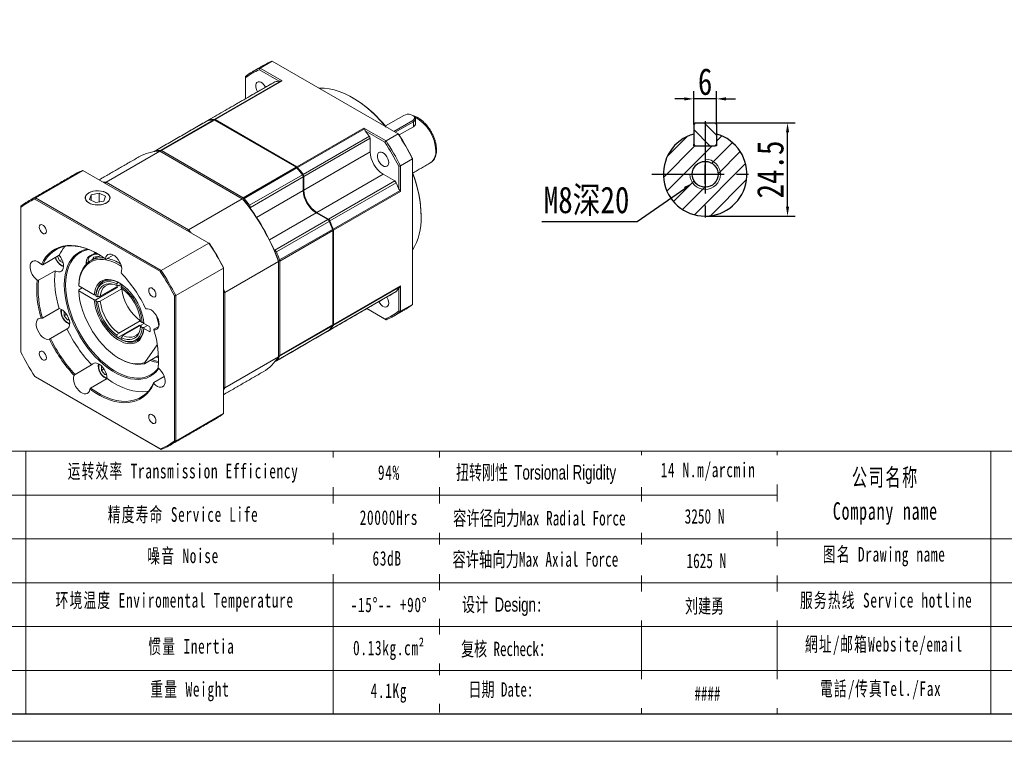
# Model space of a CAD drawing. Header units: millimetres. Extents: x 0 to 605, y 0 to 428.
# Tile 2 of 5: x 212 to 471, y 0 to 190. Entities that reach past the tile are written whole.
import ezdxf

# ---------------------------------------------------------------- set-up
doc = ezdxf.new("R2010")
doc.units = ezdxf.units.MM
doc.header["$PDSIZE"] = -5
doc.linetypes.add('CENTER2', pattern=[28.575, 19.05, -3.175, 3.175, -3.175])
doc.layers.get('0').update_dxf_attribs({"lineweight": 18})
doc.layers.get('Defpoints').update_dxf_attribs({"lineweight": 18})
for name, color, linetype in [('1轮廓实线层', 7, 'Continuous'), ('3中心线层', 1, 'CENTER2'), ('5剖面线层', 2, 'Continuous'), ('7标注层', 4, 'Continuous')]:
    doc.layers.add(name, color=color, linetype=linetype)
doc.layers.add('SLD-0', color=7, linetype='Continuous', lineweight=18)
doc.layers.add('图框_外框线', color=7, linetype='Continuous', lineweight=18)
doc.styles.add('TH_GBDIM', font='txt', dxfattribs={"width": 0.8})
doc.styles.add('标准', font='txt', dxfattribs={"width": 0.667})
doc.dimstyles.new('TH_GBDIM', dxfattribs={"dimtxt": 3.5, "dimasz": 2.5, "dimexe": 2, "dimexo": 0, "dimgap": 1.5, "dimtad": 1, "dimdec": 1, "dimdsep": 46, "dimtxsty": 'TH_GBDIM', "dimcen": 2.5, "dimdle": 5, "dimclrd": 4, "dimclre": 4, "dimclrt": 3, "dimadec": 0, "dimazin": 0, "dimtfac": 0.714286, "dimtdec": 1, "dimtmove": 0, "dimatfit": 3, "dimfxl": 1, "dimtolj": 1, "dimarcsym": 0})

# ---------------------------------------------------------------- blocks, each defined once
blk = doc.blocks.new('*D7')
at = {"layer": '7标注层', "color": 4, "lineweight": -2}
for p, q in [((395.29, 162.63), (415.96, 162.63)), ((413.96, 140.63), (413.96, 160.13)), ((392.29, 138.13), (415.96, 138.13))]:
    blk.add_line(p, q, dxfattribs=at)
at = {"layer": '7标注层', "color": 4}
for points in [[(414.38, 160.13), (413.55, 160.13), (413.96, 162.63)], [(413.55, 140.63), (414.38, 140.63), (413.96, 138.13)]]:
    blk.add_solid(points, dxfattribs=at)
at = {"layer": 'Defpoints', "color": 0}
for p in [(395.29, 162.63), (413.96, 162.63), (392.29, 138.13)]:
    blk.add_point(p, dxfattribs=at)
at = {"layer": '7标注层', "color": 3, "insert": (409.46, 150.38), "char_height": 7, "attachment_point": 5, "rotation": 90, "style": 'TH_GBDIM'}
blk.add_mtext('\\A1;24.5', dxfattribs=at)
blk = doc.blocks.new('*D8')
at = {"layer": '7标注层', "color": 4, "lineweight": -2}
for p, q in [((392.29, 146.63), (392.29, 151.63)), ((389.79, 149.13), (394.79, 149.13)), ((374.4, 136.72), (386.95, 145.43)), ((349.34, 136.72), (374.4, 136.72))]:
    blk.add_line(p, q, dxfattribs=at)
at = {"layer": '7标注层', "color": 4}
blk.add_solid([(387.19, 145.09), (386.71, 145.77), (389, 146.85)], dxfattribs=at)
at = {"layer": 'Defpoints', "color": 0}
for p in [(395.58, 151.41), (389, 146.85)]:
    blk.add_point(p, dxfattribs=at)
at = {"layer": '7标注层', "color": 3, "insert": (361.12, 142.04), "char_height": 7, "attachment_point": 5, "style": 'TH_GBDIM'}
blk.add_mtext('\\A1;{M8深20}{}{}', dxfattribs=at)
blk = doc.blocks.new('*D9')
at = {"layer": '7标注层', "color": 4, "lineweight": -2}
for p, q in [((389.29, 162.23), (389.29, 170.96)), ((395.29, 162.23), (395.29, 170.96)), ((386.79, 168.96), (384.29, 168.96)), ((395.29, 168.96), (389.29, 168.96)), ((397.79, 168.96), (400.29, 168.96))]:
    blk.add_line(p, q, dxfattribs=at)
at = {"layer": '7标注层', "color": 4}
for points in [[(386.79, 168.54), (386.79, 169.38), (389.29, 168.96)], [(397.79, 169.38), (397.79, 168.54), (395.29, 168.96)]]:
    blk.add_solid(points, dxfattribs=at)
at = {"layer": 'Defpoints', "color": 0}
for p in [(389.29, 168.96), (389.29, 162.23), (395.29, 162.23)]:
    blk.add_point(p, dxfattribs=at)
at = {"layer": '7标注层', "color": 3, "insert": (392.29, 173.46), "char_height": 7, "attachment_point": 5, "style": 'TH_GBDIM'}
blk.add_mtext('\\A1;6', dxfattribs=at)

msp = doc.modelspace()

# ---------------------------------------------------------------- hatches: boundary and pattern name
at = {"layer": '5剖面线层'}
h = msp.add_hatch(dxfattribs=at)
h.set_pattern_fill('ANSI31', color=256, angle=90, style=0)
h.set_pattern_definition([(135, (52.5805, -54.6907), (-2.245064, -2.245064), [])])
h.paths.add_polyline_path([(395.29, 162.63), (392.29, 162.63), (392.29, 156.63), (395.29, 156.63)])
h.paths.add_polyline_path([(392.29, 162.63), (389.29, 162.63), (389.29, 156.63), (392.29, 156.63)])
h = msp.add_hatch(dxfattribs=at)
h.set_pattern_fill('ANSI31', color=256, style=0)
h.set_pattern_definition([(45, (52.5805, -54.6907), (-2.245064, 2.245064), [])])
h.paths.add_polyline_path([(403.29, 149.13), (396.29, 149.13, -0.414214), (392.29, 145.13), (392.29, 138.13, 0.414214)])
h.paths.add_polyline_path([(395.29, 159.72), (395.29, 156.63), (392.29, 156.63), (392.29, 153.13, -0.414214), (396.29, 149.13), (403.29, 149.13, 0.335437)])
h.paths.add_polyline_path([(392.29, 156.63), (389.29, 156.63), (389.29, 159.72, 0.335437), (381.29, 149.13), (388.89, 149.13, -0.414214), (392.29, 152.53)])
h.paths.add_polyline_path([(392.29, 145.13, -0.414214), (388.29, 149.13), (381.29, 149.13, 0.414214), (392.29, 138.13)])
h.paths.add_polyline_path([(388.89, 149.13), (388.29, 149.13, 0.414214), (392.29, 145.13), (392.29, 145.73, -0.414214)], flags=17)
h.paths.add_polyline_path([(396.29, 149.13), (395.69, 149.13, -0.414214), (392.29, 145.73), (392.29, 145.13, 0.414214)], flags=17)
h.paths.add_polyline_path([(392.29, 153.13), (392.29, 152.53, -0.414214), (395.69, 149.13), (396.29, 149.13, 0.414214)], flags=17)

# ---------------------------------------------------------------- linework, layer by layer
at = {"color": 7, "linetype": 'Continuous', "lineweight": 15}
for p, q in [((278.43, 178.87), (275.26, 177.04)), ((311.55, 159.75), (278.43, 178.87)), ((280.32, 173.6), (275.11, 176.6)), ((275.26, 177.04), (281.07, 173.69)), ((263.21, 163.56), (280.8, 173.72)), ((281.07, 173.69), (263.42, 163.5)), ((271.45, 174.49), (271.45, 169.02)), ((279.19, 173.47), (261.77, 163.41)), ((261.59, 163.31), (247.7, 155.29)), ((249.13, 155.43), (263.02, 163.45)), ((263.24, 163.39), (249.35, 155.37)), ((284.73, 150.98), (263.24, 163.39)), ((263.42, 163.5), (284.92, 151.09)), ((313.04, 164.63), (308.2, 161.84)), ((310.42, 160.4), (315.4, 163.27)), ((315.4, 163.27), (315.58, 162.96)), ((284.92, 151.09), (302.57, 161.28)), ((302.73, 161.06), (285.13, 150.9)), ((302.57, 161.28), (308.38, 157.92)), ((308.07, 157.58), (302.87, 160.58)), ((315.58, 162.96), (310.78, 160.19)), ((315.58, 161.64), (311.82, 159.47)), ((315.58, 162.96), (315.58, 161.64)), ((286.56, 149.1), (303.99, 159.16)), ((304.2, 158.6), (286.77, 148.54)), ((304.2, 158.6), (304.2, 155.03)), ((308.38, 157.92), (311.55, 159.75)), ((249.35, 155.37), (270.84, 142.96)), ((248.87, 155.23), (234.75, 147.08)), ((270.59, 142.69), (248.87, 155.23)), ((304.2, 155.03), (286.77, 144.98)), ((315.35, 153.16), (312.18, 151.33)), ((315.35, 114.92), (315.35, 153.16)), ((270.84, 142.96), (284.73, 150.98)), ((284.95, 150.8), (271.06, 142.78)), ((311.73, 145.23), (311.73, 151.24)), ((312.18, 151.33), (312.18, 144.62)), ((320, 152.11), (320.05, 152.14)), ((228.69, 150.16), (216.16, 142.92)), ((261.81, 131.04), (228.69, 150.16)), ((272.49, 140.98), (286.38, 149)), ((286.59, 148.44), (272.7, 140.42)), ((286.59, 148.75), (286.59, 148.44)), ((286.59, 144.87), (286.59, 148.44)), ((286.77, 148.54), (286.77, 144.98)), ((307.59, 149.16), (290.17, 139.1)), ((307.59, 149.16), (310.68, 147.37)), ((234.1, 147.04), (234.75, 147.08)), ((234.75, 147.08), (256.47, 134.54)), ((293.25, 137.32), (310.68, 147.37)), ((311.06, 146.91), (293.64, 136.85)), ((249.03, 123.53), (216.04, 142.57)), ((216.16, 142.92), (249.27, 123.8)), ((230.86, 143.76), (230.44, 142.51)), ((230.44, 142.51), (232.11, 141.67)), ((232.95, 144.18), (230.86, 143.76)), ((230.86, 142.3), (230.86, 143.76)), ((234.63, 143.34), (232.95, 144.18)), ((232.95, 141.84), (232.95, 144.18)), ((234.21, 142.09), (234.63, 143.34)), ((270.59, 142.69), (256.47, 134.54)), ((274.32, 137.79), (286.59, 144.87)), ((294.48, 134.71), (312.07, 144.87)), ((312.18, 144.62), (294.53, 134.43)), ((212.35, 140.44), (212.35, 102.35)), ((232.11, 141.67), (234.21, 142.09)), ((272.7, 140.42), (272.7, 140.1)), ((277.71, 131.91), (289.99, 138.99)), ((293.07, 137.21), (289.99, 138.99)), ((290.17, 139.1), (293.25, 137.32)), ((279.18, 129.19), (293.07, 137.21)), ((293.46, 136.75), (279.56, 128.73)), ((256.47, 134.54), (257.13, 133.74)), ((280.4, 126.59), (294.3, 134.61)), ((294.35, 134.33), (280.46, 126.31)), ((294.35, 134.47), (294.35, 134.33)), ((294.35, 109.51), (294.35, 134.33)), ((294.53, 134.43), (294.53, 109.61)), ((261.81, 131.04), (249.27, 123.8)), ((218.09, 125.32), (222.44, 127.83)), ((222.49, 126.38), (222.03, 127.59)), ((231.13, 126.65), (231.45, 127.35)), ((231.45, 127.35), (233.09, 127.6)), ((231.45, 126.83), (231.45, 127.35)), ((232, 128.53), (231.9, 128.22)), ((236.64, 127.9), (234.75, 126.81)), ((278.91, 129.35), (279.18, 129.19)), ((223.13, 126.75), (222.49, 126.38)), ((223.47, 125.82), (222.49, 126.38)), ((265.62, 124.45), (253.08, 117.21)), ((265.62, 86.2), (265.62, 124.45)), ((280.1, 126.23), (265.98, 118.08)), ((280.1, 101.14), (280.1, 126.23)), ((280.46, 126.31), (280.46, 101.49)), ((221.35, 123.78), (217.01, 121.27)), ((231.65, 117.44), (227.57, 119.79)), ((227.57, 118.75), (228.48, 119.27)), ((232.11, 116.13), (237.76, 119.39)), ((232.11, 116.13), (237.54, 119.26)), ((233.24, 117.04), (238.76, 120.23)), ((237.54, 119.52), (237.56, 119.27)), ((237.76, 119.39), (237.54, 119.52)), ((237.62, 120.36), (237.62, 119.87)), ((238.76, 120.23), (238.08, 119.83)), ((238.67, 120.18), (238.94, 120.02)), ((238.76, 119.22), (238.76, 119.71)), ((312.07, 119.55), (294.48, 109.39)), ((294.53, 109.61), (312.18, 119.8)), ((311.73, 113.18), (311.73, 119.19)), ((312.18, 119.8), (312.18, 113.09)), ((227.57, 118.49), (231.65, 116.13)), ((232.53, 116.93), (232.11, 117.17)), ((238.9, 119), (233.24, 115.73)), ((238.95, 119.08), (238.85, 119.03)), ((238.85, 119.03), (238.9, 119)), ((252.72, 79.04), (252.72, 117.14)), ((253.08, 117.21), (253.08, 78.97)), ((265.62, 119.04), (265.98, 118.08)), ((265.98, 118.08), (265.98, 92.99)), ((293.64, 108.22), (311.06, 118.28)), ((232.11, 115.87), (232.53, 115.62)), ((312.18, 113.09), (315.35, 114.92)), ((218.07, 111.33), (222.41, 113.84)), ((223.73, 111.94), (223.73, 113.07)), ((224.37, 112.3), (223.73, 111.94)), ((224.63, 110.81), (223.73, 111.94)), ((303.33, 113.8), (308.07, 111.07)), ((308.38, 110.89), (303.33, 113.8)), ((225, 111.02), (224.63, 110.81)), ((225.05, 110.85), (224.63, 110.81)), ((243.51, 109.44), (237.85, 106.18)), ((238.08, 107.36), (243.73, 110.62)), ((244.04, 109.5), (239.21, 106.71)), ((243.49, 109.18), (243.28, 109.31)), ((243.3, 109.32), (243.48, 109.2)), ((243.3, 109.32), (243.51, 109.18)), ((243.51, 109.19), (243.51, 109.44)), ((243.73, 110.57), (243.83, 110.63)), ((243.73, 110.62), (243.73, 110.57)), ((244.27, 110.15), (243.85, 110.39)), ((243.85, 109.08), (244.27, 108.84)), ((244.04, 109.5), (244.73, 109.89)), ((244.64, 110.15), (244.64, 109.84)), ((246.16, 109.06), (244.73, 109.89)), ((245.63, 109.36), (244.73, 108.84)), ((245.63, 109.36), (244.73, 108.84)), ((246.34, 107.86), (246.34, 108.75)), ((247.36, 108.36), (248.6, 109.08)), ((294.3, 109.29), (280.4, 101.27)), ((280.46, 101.49), (294.35, 109.51)), ((294.35, 109.51), (294.35, 109.39)), ((224.51, 108.44), (220.17, 105.93)), ((237.62, 106.79), (237.62, 106.31)), ((244.73, 108.58), (246.16, 107.76)), ((246.34, 107.86), (246.16, 107.76)), ((279.56, 100.1), (293.46, 108.12)), ((238.76, 105.66), (238.76, 106.14)), ((244.94, 99.62), (248.24, 104.31)), ((244.87, 99.32), (248.53, 101.44)), ((248.55, 100.87), (247.92, 101.08)), ((280.1, 101.14), (265.98, 92.99)), ((226.63, 96.48), (230.97, 98.98)), ((233.55, 97.56), (233.55, 98.69)), ((216.04, 95.96), (249.03, 76.91)), ((249.27, 76.77), (216.16, 95.89)), ((234.19, 97.93), (233.55, 97.56)), ((234.46, 96.43), (233.55, 97.56)), ((234.82, 96.64), (234.46, 96.43)), ((234.87, 96.47), (234.46, 96.43)), ((247.34, 94.38), (250.06, 95.95)), ((235.02, 95.39), (230.68, 92.89)), ((265.98, 92.99), (265.62, 92.45)), ((265.62, 86.2), (253.08, 78.97))]:
    msp.add_line(p, q, dxfattribs=at)
at = {"color": 7, "linetype": 'Continuous', "lineweight": 15, "flags": 128}
for points in [[(276.71, 172.05), (276.61, 172.22), (276.28, 172.68), (275.9, 173.06), (275.49, 173.33), (275.09, 173.46), (274.73, 173.45), (274.43, 173.31), (274.22, 173.03), (274.11, 172.64), (274.11, 172.17), (274.22, 171.65), (274.43, 171.13), (274.6, 170.84)], [(279.12, 173.45), (279.15, 173.46), (279.19, 173.47)], [(308.27, 161.64), (308.16, 161.78), (306.92, 163.21), (305.63, 164.55), (304.31, 165.79), (302.96, 166.94), (301.59, 167.97), (300.2, 168.9), (298.82, 169.7), (297.43, 170.37), (296.06, 170.92), (294.71, 171.33), (293.39, 171.61), (292.11, 171.76), (290.86, 171.76), (290.75, 171.76)], [(315.4, 163.27), (315.7, 163.52), (315.86, 163.8), (315.86, 164.1), (315.7, 164.39), (315.4, 164.63), (314.97, 164.81), (314.48, 164.9), (313.96, 164.9), (313.46, 164.81), (313.04, 164.63)], [(315.58, 164.53), (315.76, 164.41), (316.02, 164.13), (316.13, 163.82), (316.09, 163.51), (315.9, 163.21), (315.58, 162.96)], [(309.08, 152.21), (309.03, 152.71), (308.87, 153.23), (308.61, 153.75), (308.28, 154.21), (307.9, 154.59), (307.49, 154.85), (307.09, 154.99), (306.73, 154.98), (306.43, 154.83), (306.22, 154.55), (306.11, 154.16), (306.11, 153.69), (306.22, 153.18), (306.43, 152.66), (306.73, 152.16), (307.09, 151.74), (307.49, 151.41), (307.9, 151.21), (308.28, 151.15), (308.61, 151.23), (308.87, 151.44), (309.03, 151.78), (309.08, 152.21)], [(230.23, 144.26), (229.78, 143.94), (229.47, 143.57), (229.3, 143.18), (229.28, 142.77), (229.41, 142.37), (229.69, 142), (230.1, 141.67), (230.63, 141.39), (231.24, 141.19), (231.92, 141.07), (232.62, 141.04), (233.32, 141.1), (233.98, 141.24), (234.58, 141.46), (235.08, 141.74), (235.46, 142.09), (235.7, 142.47), (235.8, 142.87), (235.74, 143.28), (235.53, 143.67), (235.18, 144.02), (234.71, 144.33), (234.14, 144.57), (233.49, 144.73), (232.8, 144.8), (232.09, 144.79), (231.41, 144.69), (230.78, 144.51), (230.23, 144.26)], [(229.48, 142.31), (229.78, 141.95), (230.21, 141.63), (230.74, 141.37), (231.36, 141.18), (232.04, 141.08), (232.74, 141.06), (233.43, 141.13), (234.07, 141.28), (234.65, 141.51), (235.12, 141.81), (235.48, 142.16), (235.7, 142.54), (235.77, 142.94), (235.69, 143.34), (235.46, 143.72), (235.09, 144.07), (234.61, 144.36), (234.02, 144.58), (233.37, 144.73), (232.68, 144.79), (231.98, 144.76), (231.31, 144.65), (230.7, 144.46), (230.17, 144.2), (229.75, 143.87), (229.46, 143.51), (229.32, 143.11), (229.32, 142.71), (229.48, 142.31)], [(219.08, 134.14), (219.03, 134.54), (218.86, 134.97), (218.61, 135.36), (218.3, 135.67), (217.97, 135.86), (217.66, 135.91), (217.41, 135.81), (217.24, 135.57), (217.18, 135.23), (217.24, 134.82), (217.41, 134.4), (217.66, 134.01), (217.97, 133.7), (218.3, 133.51), (218.61, 133.46), (218.86, 133.56), (219.03, 133.79), (219.08, 134.14)], [(217.75, 125.4), (218.3, 126.45), (218.94, 127.38), (219.68, 128.2), (220.5, 128.9), (221.4, 129.47), (222.38, 129.91), (223.42, 130.22), (224.52, 130.39), (225.68, 130.42), (226.88, 130.31), (228.12, 130.07), (229.39, 129.7), (230.68, 129.19), (231.98, 128.55), (233.29, 127.79), (234.59, 126.9)], [(232.63, 128.19), (232, 128.53), (230.63, 129.18), (229.27, 129.69), (227.94, 130.04), (226.65, 130.24), (225.4, 130.29), (224.21, 130.19), (223.08, 129.93), (222.02, 129.51), (221.05, 128.95), (220.16, 128.25), (219.37, 127.4), (218.68, 126.42), (218.09, 125.32)], [(222.44, 127.83), (222.83, 127.28), (223.16, 126.69), (223.4, 126.07), (223.54, 125.45), (223.58, 124.88), (223.51, 124.37), (223.33, 123.95), (223.06, 123.65), (222.71, 123.48), (222.29, 123.44), (221.83, 123.54), (221.35, 123.78)], [(223.75, 120.04), (223.81, 121.38), (223.97, 122.66), (224.23, 123.85), (224.6, 124.94), (225.07, 125.94), (225.64, 126.83), (226.3, 127.6), (227.04, 128.25), (227.86, 128.77), (228.76, 129.16), (229.73, 129.41), (229.96, 129.45)], [(230.28, 129.33), (230.17, 129.31), (229.19, 129.08), (228.28, 128.71), (227.45, 128.2), (226.69, 127.57), (226.03, 126.81), (225.45, 125.93), (224.98, 124.94), (224.6, 123.84), (224.33, 122.65), (224.17, 121.38), (224.12, 120.04)], [(227.57, 120.05), (227.68, 121.24), (227.9, 122.34), (228.22, 123.35), (228.65, 124.26), (229.17, 125.06), (229.79, 125.74), (230.49, 126.29), (231.27, 126.71), (232.12, 126.99), (233.04, 127.14), (234.01, 127.15), (234.28, 127.12)], [(232.67, 128.16), (232.6, 128.16), (231.95, 128.09), (231.35, 127.94), (230.84, 127.7), (230.43, 127.41), (230.16, 127.06), (230.05, 126.69), (230.08, 126.31), (230.19, 126.08)], [(231.58, 128.14), (231.66, 128.37), (231.76, 128.66)], [(238.7, 123.26), (238.84, 123.72), (238.87, 124.27), (238.79, 124.87), (238.6, 125.5), (238.31, 126.12), (237.94, 126.71), (237.51, 127.22), (237.04, 127.64), (236.55, 127.94), (236.07, 128.11), (235.62, 128.14), (235.23, 128.02), (234.92, 127.77), (234.7, 127.39), (234.59, 126.9)], [(217.75, 125.4), (217.28, 125.83), (216.79, 126.14), (216.31, 126.33), (215.86, 126.37), (215.46, 126.27), (215.14, 126.03), (214.91, 125.66), (214.78, 125.19), (214.76, 124.64), (214.86, 124.03), (215.06, 123.4), (215.36, 122.78), (215.73, 122.2), (216.17, 121.69), (216.65, 121.29)], [(238.77, 124.94), (238.27, 125.24), (237.19, 125.81), (236.12, 126.25), (235.07, 126.55), (234.05, 126.71), (233.08, 126.73), (232.16, 126.6), (231.3, 126.34), (230.52, 125.94), (229.81, 125.41), (229.19, 124.74), (228.66, 123.96), (228.23, 123.06), (227.9, 122.06), (227.68, 120.97), (227.57, 119.79)], [(229.7, 125.66), (229.58, 126), (229.56, 126.22)], [(248.61, 98.06), (248.48, 97.88), (247.82, 97.11), (247.08, 96.46), (246.25, 95.94), (245.35, 95.55), (244.39, 95.3), (243.36, 95.19), (242.29, 95.21), (241.17, 95.37), (240.02, 95.67), (238.85, 96.1), (237.66, 96.66), (236.46, 97.35), (235.27, 98.16), (234.1, 99.08), (232.95, 100.12), (231.83, 101.25), (230.75, 102.46), (229.73, 103.76), (228.76, 105.13), (227.86, 106.56), (227.04, 108.03), (226.3, 109.54), (225.64, 111.07), (225.07, 112.61), (224.6, 114.15), (224.23, 115.67), (223.97, 117.17), (223.81, 118.63), (223.75, 120.04)], [(224.12, 120.04), (224.17, 118.63), (224.33, 117.17), (224.6, 115.67), (224.98, 114.14), (225.45, 112.6), (226.03, 111.06), (226.69, 109.53), (227.45, 108.02), (228.28, 106.55), (229.19, 105.13), (230.17, 103.78), (231.2, 102.49), (232.29, 101.28), (233.41, 100.17), (234.57, 99.16), (235.75, 98.26), (236.94, 97.48), (238.14, 96.82), (239.32, 96.29), (240.49, 95.9), (241.64, 95.64), (242.74, 95.52), (243.8, 95.55), (244.81, 95.71), (245.75, 96.01), (246.63, 96.45), (247.42, 97.02), (248.13, 97.72), (248.48, 98.15)], [(231.65, 117.44), (231.78, 118.33), (232.01, 119.13), (232.35, 119.83), (232.78, 120.42), (233.31, 120.89), (233.91, 121.22), (234.59, 121.42), (235.33, 121.48), (236.11, 121.4), (236.93, 121.17), (237.77, 120.81), (238.61, 120.33), (239.45, 119.71), (240.27, 118.99), (241.06, 118.17), (241.79, 117.26), (242.47, 116.29), (243.07, 115.25), (243.6, 114.18), (244.03, 113.09), (244.37, 112), (244.6, 110.93), (244.73, 109.89)], [(232.11, 117.43), (232.25, 118.36), (232.5, 119.18), (232.88, 119.89), (233.36, 120.46), (233.94, 120.9), (234.6, 121.18), (235.34, 121.31), (236.14, 121.28), (236.98, 121.09), (237.85, 120.75)], [(238.27, 120.54), (237.57, 120.88), (236.73, 121.16), (235.93, 121.3), (235.17, 121.29), (234.47, 121.14), (233.84, 120.84), (233.29, 120.4), (232.84, 119.82), (232.48, 119.13), (232.24, 118.33), (232.11, 117.43)], [(237.62, 120.36), (236.79, 120.68), (235.98, 120.86), (235.22, 120.89), (234.51, 120.76), (233.87, 120.49), (233.32, 120.07), (232.85, 119.52), (232.49, 118.85), (232.24, 118.06), (232.11, 117.17)], [(232.53, 116.93), (232.66, 117.74), (232.89, 118.47), (233.23, 119.09), (233.65, 119.6), (234.17, 119.98), (234.75, 120.23), (235.41, 120.35), (236.11, 120.33), (236.86, 120.17), (237.62, 119.87)], [(233.24, 117.04), (233.39, 117.89), (233.66, 118.63), (234.04, 119.25), (234.52, 119.73), (235.1, 120.07), (235.77, 120.25), (236.44, 120.27)], [(247.88, 117.51), (247.83, 117.92), (247.66, 118.34), (247.41, 118.73), (247.1, 119.04), (246.77, 119.23), (246.46, 119.28), (246.21, 119.18), (246.04, 118.95), (245.98, 118.61), (246.04, 118.2), (246.21, 117.77), (246.46, 117.38), (246.77, 117.07), (247.1, 116.88), (247.41, 116.83), (247.66, 116.93), (247.83, 117.17), (247.88, 117.51)], [(227.57, 118.49), (227.68, 117.2), (227.9, 115.87), (228.22, 114.51), (228.63, 113.14), (229.15, 111.76), (229.75, 110.4), (230.45, 109.06), (231.21, 107.77), (232.05, 106.52), (232.95, 105.34), (233.9, 104.24), (234.9, 103.23), (235.93, 102.31), (236.98, 101.51), (238.04, 100.81), (239.11, 100.24), (240.16, 99.8), (241.2, 99.49), (242.21, 99.32), (243.17, 99.28), (244.09, 99.38), (244.94, 99.62)], [(311.06, 118.28), (311.03, 118.25), (311, 118.23)], [(244.73, 108.58), (244.6, 107.69), (244.37, 106.88), (244.03, 106.18), (243.6, 105.59), (243.07, 105.13), (242.47, 104.79), (241.79, 104.59), (241.06, 104.54), (240.27, 104.62), (239.45, 104.84), (238.61, 105.2), (237.77, 105.69), (236.93, 106.3), (236.11, 107.02), (235.33, 107.84), (234.59, 108.75), (233.91, 109.73), (233.31, 110.76), (232.78, 111.83), (232.35, 112.92), (232.01, 114.01), (231.78, 115.09), (231.65, 116.13)], [(304.08, 114.24), (304.07, 114.23), (304.06, 114.22)], [(306.48, 115.62), (306.73, 115.21), (307.09, 114.79), (307.49, 114.46), (307.9, 114.26), (308.28, 114.19), (308.61, 114.27), (308.87, 114.49), (309.03, 114.83), (309.08, 115.26)], [(222.41, 113.84), (222.89, 113.67), (223.37, 113.37), (223.83, 112.96), (224.26, 112.45), (224.62, 111.88), (224.91, 111.27), (225.1, 110.65), (225.19, 110.05), (225.17, 109.5), (225.05, 109.04), (224.82, 108.68), (224.51, 108.44)], [(247.35, 108.23), (247.78, 108.25), (248.15, 108.41), (248.43, 108.71), (248.61, 109.13), (248.69, 109.64), (248.66, 110.22), (248.52, 110.84), (248.27, 111.48), (247.94, 112.08), (247.53, 112.63), (247.07, 113.1), (246.59, 113.45), (246.1, 113.68), (245.64, 113.77), (245.22, 113.71)], [(217.72, 111.26), (217.29, 111.23), (216.92, 111.07), (216.64, 110.77), (216.45, 110.36), (216.38, 109.84), (216.41, 109.26), (216.55, 108.64), (216.8, 108.01), (217.13, 107.4), (217.54, 106.85), (217.99, 106.39), (218.48, 106.03), (218.97, 105.8), (219.43, 105.72), (219.85, 105.77)], [(224.63, 110.12), (225.06, 109.94), (225.2, 109.91)], [(237.68, 106.3), (238.42, 105.82), (239.27, 105.4), (240.1, 105.11), (240.91, 104.97), (241.67, 104.98), (242.37, 105.14), (243, 105.44), (243.54, 105.88), (244, 106.45), (244.35, 107.14), (244.59, 107.95), (244.73, 108.84)], [(243.85, 109.08), (243.72, 108.27), (243.49, 107.55), (243.16, 106.93), (242.73, 106.42), (242.22, 106.04), (241.63, 105.78), (240.97, 105.67), (240.27, 105.69), (239.53, 105.85), (238.76, 106.14)], [(238.76, 105.66), (239.59, 105.33), (240.4, 105.16), (241.16, 105.13), (241.87, 105.25), (242.51, 105.53), (243.07, 105.94), (243.53, 106.49), (243.89, 107.17), (244.14, 107.96), (244.27, 108.84)], [(244.73, 108.84), (244.59, 107.92), (244.33, 107.09), (243.96, 106.39), (243.48, 105.81), (242.9, 105.38), (242.23, 105.09), (241.49, 104.97), (240.7, 105), (239.85, 105.18), (238.98, 105.52)], [(243.61, 107.86), (243.25, 107.29), (242.76, 106.8), (242.18, 106.47), (241.52, 106.29), (240.79, 106.27), (240.02, 106.41), (239.21, 106.71)], [(286.62, 104.16), (286.65, 104.17), (286.66, 104.18)], [(219.08, 100.88), (219.03, 101.29), (218.86, 101.71), (218.61, 102.1), (218.3, 102.41), (217.97, 102.6), (217.66, 102.65), (217.41, 102.55), (217.24, 102.32), (217.18, 101.98), (217.24, 101.57), (217.41, 101.14), (217.66, 100.75), (217.97, 100.44), (218.3, 100.25), (218.61, 100.2), (218.86, 100.3), (219.03, 100.54), (219.08, 100.88)], [(230.97, 98.98), (231.24, 99.29), (231.6, 99.46), (232.01, 99.5), (232.47, 99.4), (232.95, 99.16), (233.43, 98.8), (233.88, 98.34), (234.27, 97.8), (234.6, 97.2), (234.84, 96.58), (234.98, 95.97), (235.02, 95.39)], [(244.87, 99.32), (243.94, 99.15), (242.95, 99.12), (241.92, 99.24), (240.85, 99.51), (239.75, 99.92), (238.64, 100.47), (238.42, 100.6)], [(246.74, 100.41), (247.73, 100.08), (248.54, 99.88)], [(248.42, 98.42), (248.52, 99.55), (248.55, 100.6)], [(226.37, 96.23), (226.23, 95.77), (226.2, 95.22), (226.28, 94.61), (226.47, 93.98), (226.76, 93.36), (227.13, 92.78), (227.56, 92.26), (228.03, 91.84), (228.52, 91.54), (229, 91.37), (229.45, 91.35), (229.83, 91.46), (230.15, 91.72), (230.37, 92.1), (230.48, 92.58)], [(247.32, 94.09), (247.79, 93.66), (248.28, 93.34), (248.76, 93.16), (249.21, 93.11), (249.61, 93.21), (249.93, 93.45), (250.16, 93.82), (250.29, 94.29), (250.3, 94.85), (250.21, 95.46), (250.01, 96.09), (249.71, 96.71), (249.34, 97.29), (248.9, 97.79), (248.42, 98.2)], [(247.32, 94.09), (246.77, 93.04), (246.12, 92.1), (245.39, 91.28), (244.57, 90.58), (243.66, 90.01), (242.69, 89.57), (241.65, 89.27), (240.54, 89.1), (239.39, 89.06), (238.19, 89.17), (236.95, 89.41), (235.68, 89.79), (234.39, 90.3), (233.09, 90.93), (231.78, 91.7), (230.48, 92.58)], [(230.68, 92.89), (232.05, 91.96), (233.43, 91.16), (234.8, 90.51), (236.16, 90.01), (237.49, 89.65), (238.78, 89.45), (240.03, 89.4), (241.22, 89.51), (242.35, 89.77), (243.41, 90.18), (244.38, 90.74), (245.27, 91.45), (246.06, 92.29), (246.75, 93.27), (247.34, 94.38)], [(234.46, 95.75), (234.88, 95.57), (235.02, 95.54)], [(245.87, 92.07), (245.57, 92.02), (244.37, 91.91), (243.13, 91.96), (241.83, 92.16), (240.5, 92.51), (239.14, 93.02), (237.77, 93.67), (236.39, 94.46), (235.02, 95.39)], [(247.88, 84.25), (247.83, 84.66), (247.66, 85.09), (247.41, 85.48), (247.1, 85.79), (246.77, 85.98), (246.46, 86.03), (246.21, 85.93), (246.04, 85.69), (245.98, 85.35), (246.04, 84.94), (246.21, 84.52), (246.46, 84.12), (246.77, 83.82), (247.1, 83.62), (247.41, 83.58), (247.66, 83.67), (247.83, 83.91), (247.88, 84.25)]]:
    msp.add_lwpolyline(points, dxfattribs=at)
at = {"color": 7, "linetype": 'Continuous', "lineweight": 15}
for centre, radius, start, end in [((282.67, 167.12), 12.49, 109.8546, 119.9764), ((279.48, 165.33), 12.45, 109.8425, 130.1683), ((279.36, 165.02), 12.34, 110.1462, 129.8646), ((281.2, 160.74), 12.89, 93.9309, 98.9492), ((282.91, 141.22), 32.63, 38.5169, 58.9492), ((263.61, 150.45), 13.02, 92.5831, 98.9301), ((261.81, 163.2), 0.222, 98.7521, 147.5564), ((263.79, 150.55), 13.02, 92.5831, 98.9301), ((263.21, 163.16), 0.402, 57.9271, 90.2004), ((310.89, 154.94), 10.57, 2.1181, 61.4549), ((261.68, 126.93), 53.18, 37.2978, 39.248), ((303.22, 158.56), 0.975, 2.547, 38.3556), ((257.98, 124.43), 64.16, 26.6001, 33.3999), ((258.52, 124.74), 63.61, 26.7024, 33.2976), ((249.72, 142.43), 13.02, 92.5831, 98.9301), ((254.9, 122.65), 63.61, 26.7024, 33.2976), ((254.81, 122.6), 64.16, 26.6001, 33.3999), ((249.19, 143.51), 11.72, 91.564, 119.5345), ((311.57, 155.37), 7.38, 182.6055, 237.3945), ((317.96, 154.97), 3.52, 306.4404, 5.9455), ((284.49, 150.38), 0.822, 39.0296, 58.9869), ((244.24, 116.9), 52.97, 37.2949, 39.7845), ((244.62, 117.11), 52.6, 37.0704, 39.8875), ((244.42, 117.01), 52.97, 37.2949, 39.7845), ((232.93, 138.41), 12.49, 109.8546, 119.9764), ((285.8, 148.5), 0.975, 2.547, 38.3556), ((285.2, 137.67), 32.42, 0.9759, 21.5573), ((283.99, 137.24), 33.63, 1.2299, 21.1732), ((294.32, 145.41), 7.74, 182.4763, 237.5237), ((310.15, 146.55), 0.975, 21.6436, 57.4544), ((261.99, 126.38), 53.19, 20.7522, 22.7024), ((220.38, 131.21), 12.45, 109.8425, 130.1683), ((220.28, 130.96), 12.36, 110.0851, 129.9257), ((227.92, 107.08), 55.58, 20.1547, 39.8453), ((228.34, 107.32), 55.16, 20.2214, 39.7786), ((230.37, 108.88), 52.6, 37.0704, 39.8875), ((230.35, 108.88), 52.97, 37.2949, 39.7845), ((293.96, 145.21), 7.38, 182.6055, 237.3945), ((294.14, 145.31), 7.38, 182.6055, 237.3945), ((292.73, 136.49), 0.975, 21.6436, 57.4544), ((301.46, 137.41), 16.16, 329.2534, 1.949), ((244.96, 116.53), 52.6, 20.1128, 22.9297), ((244.58, 116.3), 52.98, 20.2158, 22.7053), ((244.76, 116.4), 52.98, 20.2158, 22.7053), ((293.71, 134.42), 0.822, 1.0154, 20.9704), ((230.94, 124.05), 9.3, 139.1477, 156.0344), ((208.25, 95.72), 64.16, 26.6001, 33.3999), ((208.68, 95.97), 63.72, 26.6818, 33.3182), ((224.43, 127.89), 3, 191.764, 253.5055), ((232.54, 115.69), 11.59, 58.7243, 77.3234), ((230.7, 108.3), 52.6, 20.1128, 22.9297), ((230.69, 108.28), 52.98, 20.2158, 22.7053), ((246.32, 121.42), 25.08, 174.6137, 197.5975), ((210.89, 97.25), 38.07, 25.6162, 43.0777), ((195.78, 88.52), 63.72, 26.6818, 33.3182), ((195.71, 88.49), 64.16, 26.6001, 33.3999), ((241.9, 118.92), 25.37, 174.6389, 197.5724), ((241.98, 118.91), 25.08, 174.6137, 197.5975), ((230.79, 108.74), 13.56, 5.9819, 54.0181), ((231.28, 109.02), 12.65, 6.241, 53.759), ((301.03, 126.38), 12.89, 321.0602, 326.0778), ((250.94, 120.37), 12.12, 186.4799, 233.5201), ((305.91, 115.12), 3.18, 2.508, 32.6698), ((245.59, 117.28), 13.56, 185.9819, 234.0181), ((245.11, 117), 12.65, 186.241, 233.759), ((245.28, 117.1), 12.12, 186.4799, 233.5201), ((307.3, 124.46), 12.48, 300.0156, 310.1587), ((226.24, 112.91), 3.22, 168.3434, 239.9337), ((228.58, 106.21), 20.29, 8.6042, 16.2299), ((303.82, 122.65), 12.34, 290.1462, 309.8646), ((304.15, 122.6), 12.45, 289.8425, 310.1683), ((245.94, 108.73), 0.393, 2.6055, 57.3945), ((283.33, 116.3), 13.02, 321.0793, 327.4254), ((283.51, 116.4), 13.02, 321.0793, 327.4254), ((294.13, 109.6), 0.402, 329.8078, 2.0752), ((258.46, 124.7), 37.64, 205.597, 223.0968), ((246.23, 107.84), 0.112, 230.7967, 9.214), ((223.16, 100.57), 25.37, 354.6389, 17.5724), ((293.46, 108.36), 0.222, 272.4358, 321.2586), ((254.18, 122.23), 38.07, 205.6162, 223.0777), ((254.11, 122.19), 37.64, 205.597, 223.0968), ((269.29, 130.96), 63.72, 206.6818, 213.3182), ((270.14, 107.24), 11.67, 300.4015, 328.5047), ((269.43, 108.28), 13.02, 321.0793, 327.4254), ((236.07, 98.53), 3.22, 168.3434, 239.9337), ((250.46, 110.94), 11.5, 249.1863, 260.2861), ((257.56, 95.75), 12.48, 300.0156, 310.1587), ((244.78, 88.52), 12.36, 290.0851, 309.9257), ((245.05, 88.48), 12.45, 289.8425, 310.1683)]:
    msp.add_arc(centre, radius, start, end, dxfattribs=at)
at = {"color": 4}
msp.add_arc((392.29, 149.13), 4, 180, 90, dxfattribs=at)
at = {"color": 7, "linetype": 'Continuous', "lineweight": 15}
for centre, major_axis, ratio, start_param, end_param in [((271.45, 132.21), (23.08, 39.98), 0.577335, 0.494975, 0.510441), ((280.62, 172.9), (0.453, 0.784), 0.577335, 0.000041, 0.494975), ((263.69, 163.13), (0.64, -0.37), 0.00007, 2.356235, 2.602489), ((302.11, 160.49), (0.453, 0.784), 0.577335, 5.788292, 6.283226), ((271.45, 132.21), (23.08, 39.98), 0.577335, 5.772826, 5.788292), ((248.89, 154.59), (0.453, 0.784), 0.577335, 0.000041, 0.246295), ((285.19, 150.72), (0.64, -0.37), 0.00007, 2.109981, 2.356235), ((271.45, 132.21), (46.16, 0), 0.577382, 0.494934, 0.5104), ((270.39, 142.18), (0.453, 0.784), 0.577335, 6.036972, 6.283226), ((311.28, 144.62), (0.905, 0), 0.577382, 0, 0.494934), ((271.79, 140.42), (0.905, 0), 0.577382, 0, 0.499512), ((293.53, 136.95), (0.64, -0.37), 0.00007, 1.856723, 2.356235), ((278.73, 128.41), (0.453, 0.784), 0.577335, 5.783714, 6.283226), ((279.55, 126.31), (0.905, 0), 0.577382, 0, 0.246254), ((271.45, 132.21), (46.16, 0), 0.577382, 5.772785, 5.788251), ((311.28, 119.8), (0.905, 0), 0.577382, 5.788251, 6.283185), ((279.55, 101.49), (0.905, 0), 0.577382, 6.036931, 6.283185), ((278.73, 100.34), (0.64, -0.37), 0.00007, 5.806055, 5.99734)]:
    msp.add_ellipse(centre, major_axis=major_axis, ratio=ratio, start_param=start_param, end_param=end_param, dxfattribs=at)
for points, degree in [([(276.43, 177.94), (273.26, 176.11)], 1), ([(275.26, 177.04), (275.21, 176.9), (275.16, 176.75), (275.11, 176.6)], 3), ([(271.45, 174.84), (271.45, 174.73), (271.45, 174.61), (271.45, 174.49)], 3), ([(279.12, 173.45), (261.69, 163.39)], 1), ([(299.74, 169.18), (299.51, 169.31)], 1), ([(261.53, 163.29), (247.61, 155.26)], 1), ([(261.53, 163.29), (261.59, 163.31)], 1), ([(261.68, 163.38), (261.56, 163.31)], 1), ([(263.02, 163.45), (263.14, 163.45)], 1), ([(315.58, 164.53), (315.4, 164.63)], 1), ([(316.14, 162.45), (316.14, 163.74)], 1), ([(311.69, 159.67), (311.64, 159.7), (311.59, 159.72), (311.55, 159.75)], 3), ([(249.1, 155.1), (249.22, 155.41)], 1), ([(249.22, 155.41), (249.13, 155.43)], 1), ([(308.38, 157.92), (308.28, 157.81), (308.17, 157.69), (308.07, 157.58)], 3), ([(243.41, 153.71), (232.98, 147.69)], 1), ([(247.59, 155.24), (247.3, 155.07)], 1), ([(247.49, 155.03), (247.49, 155.16)], 1), ([(315.35, 153.16), (315.35, 153.22), (315.35, 153.27), (315.35, 153.33)], 3), ([(284.86, 150.91), (284.95, 150.8)], 1), ([(284.98, 150.84), (284.86, 150.91)], 1), ([(312.18, 151.33), (312.03, 151.3), (311.88, 151.27), (311.73, 151.24)], 3), ([(315.4, 149.45), (320, 152.11)], 1), ([(226.69, 149.23), (214.16, 141.99)], 1), ([(286.59, 148.82), (286.59, 148.75)], 1), ([(234.75, 147.08), (234.62, 146.74)], 1), ([(216.04, 142.57), (216.16, 142.92)], 1), ([(230.25, 144.24), (230.23, 144.23)], 1), ([(234.84, 144.23), (234.82, 144.24)], 1), ([(270.73, 142.61), (270.59, 142.69)], 1), ([(270.73, 142.61), (270.94, 142.88)], 1), ([(271.06, 142.78), (270.94, 142.88)], 1), ([(212.35, 140.73), (212.35, 140.44)], 1), ([(272.34, 140.59), (272.59, 140.67)], 1), ([(317.61, 137.96), (317.61, 138.22)], 1), ([(293.4, 137.02), (293.35, 137.05)], 1), ([(256.47, 134.54), (256.25, 134.25)], 1), ([(294.3, 134.61), (294.35, 134.47)], 1), ([(294.35, 134.62), (294.35, 134.47)], 1), ([(261.93, 130.97), (261.81, 131.04)], 1), ([(234.59, 126.9), (234.75, 126.81)], 1), ([(279.15, 128.79), (279.34, 128.97)], 1), ([(218.09, 125.32), (217.75, 125.4)], 1), ([(229.56, 126.2), (229.56, 125.51)], 1), ([(231.09, 126.64), (230.74, 126.44)], 1), ([(265.62, 124.45), (265.62, 124.58)], 1), ([(280.43, 126.43), (280.1, 126.39)], 1), ([(280.1, 126.23), (280.1, 126.39)], 1), ([(280.43, 126.43), (280.4, 126.59)], 1), ([(249.03, 123.53), (249.27, 123.8)], 1), ([(216.65, 121.29), (217.01, 121.27)], 1), ([(227.57, 119.79), (227.57, 120.05)], 1), ([(237.54, 119.26), (237.54, 119.52)], 1), ([(227.57, 118.75), (227.57, 118.49)], 1), ([(232.11, 117.43), (231.65, 117.44)], 1), ([(252.72, 117.14), (253.08, 117.21)], 1), ([(265.62, 118.03), (265.98, 118.08)], 1), ([(293.57, 108.17), (311, 118.23)], 1), ([(231.65, 116.13), (232.11, 116.13)], 1), ([(286.64, 104.17), (304.06, 114.22)], 1), ([(310.38, 111.82), (313.54, 113.65)], 1), ([(312.18, 113.09), (312.03, 113.12), (311.88, 113.15), (311.73, 113.18)], 3), ([(218.07, 111.33), (217.72, 111.26)], 1), ([(244.73, 108.84), (244.73, 108.58)], 1), ([(294.35, 109.39), (294.3, 109.29)], 1), ([(308.38, 110.89), (308.28, 110.95), (308.17, 111.01), (308.07, 111.07)], 3), ([(247.36, 108.36), (247.35, 108.23)], 1), ([(279.49, 100.04), (293.41, 108.07)], 1), ([(293.46, 108.12), (293.4, 108.08)], 1), ([(219.85, 105.77), (220.17, 105.93)], 1), ([(279.17, 99.85), (286.47, 104.07)], 1), ([(280.43, 101.36), (280.1, 101.41)], 1), ([(280.4, 101.27), (280.43, 101.36)], 1), ([(238.19, 100.73), (238.42, 100.6)], 1), ([(244.94, 99.62), (244.87, 99.32)], 1), ([(248.42, 98.2), (248.42, 98.42)], 1), ([(279.34, 99.98), (279.26, 100.03)], 1), ([(216.16, 95.89), (216.04, 95.96)], 1), ([(226.63, 96.48), (226.37, 96.23)], 1), ([(265.62, 91.15), (276.05, 97.18)], 1), ([(247.34, 94.38), (247.32, 94.09)], 1), ([(230.48, 92.58), (230.68, 92.89)], 1), ([(265.62, 93.05), (265.98, 92.99)], 1), ([(251.27, 77.7), (263.81, 84.94)], 1), ([(252.72, 79.04), (253.08, 78.97)], 1), ([(249.27, 76.77), (249.03, 76.91)], 1)]:
    msp.add_open_spline(points, degree=degree, dxfattribs=at)
for points, knots in [([(320.05, 152.16), (320.12, 152.2), (320.38, 152.33), (320.73, 152.69), (321.1, 153.2), (321.38, 153.81), (321.57, 154.51), (321.64, 155.12), (321.65, 155.63), (321.63, 156.17), (321.54, 156.9), (321.34, 157.79), (321.05, 158.69), (320.67, 159.58), (320.21, 160.45), (319.68, 161.27), (319.09, 162.03), (318.45, 162.72), (317.78, 163.33), (317.07, 163.84), (316.35, 164.23), (315.85, 164.46), (315.61, 164.51), (315.6, 164.51)], [0, 0, 0, 0, 0.020674, 0.071771, 0.123025, 0.175275, 0.228845, 0.283515, 0.304451, 0.333986, 0.389465, 0.444845, 0.500105, 0.555261, 0.610358, 0.665455, 0.720599, 0.775846, 0.831258, 0.886891, 0.942769, 0.998836, 1, 1, 1, 1]), ([(316.13, 162.54), (316.13, 162.48), (316.13, 162.35), (316.06, 162.14), (315.94, 161.94), (315.77, 161.77), (315.64, 161.68), (315.58, 161.64)], [0, 0, 0, 0, 0.16864, 0.387273, 0.601002, 0.821318, 1, 1, 1, 1]), ([(247.7, 155.29), (247.66, 155.28), (247.59, 155.26), (247.52, 155.19), (247.49, 155.16)], [0, 0, 0, 0, 0.510418, 1, 1, 1, 1]), ([(286.38, 149), (286.42, 148.95), (286.49, 148.86), (286.56, 148.79), (286.59, 148.75)], [0, 0, 0, 0, 0.510418, 1, 1, 1, 1]), ([(272.59, 140.67), (272.59, 140.72), (272.58, 140.84), (272.52, 140.93), (272.49, 140.98)], [0, 0, 0, 0, 0.513473, 1, 1, 1, 1]), ([(293.35, 137.05), (293.36, 137), (293.39, 136.9), (293.44, 136.8), (293.46, 136.75)], [0, 0, 0, 0, 0.513473, 1, 1, 1, 1]), ([(221.43, 127.25), (221.48, 127.11), (221.58, 126.79), (221.85, 126.29), (222.2, 125.8), (222.61, 125.38), (223.06, 125.06), (223.38, 124.88), (223.55, 124.85), (223.56, 124.85)], [0, 0, 0, 0, 0.125949, 0.297339, 0.468883, 0.641235, 0.815251, 0.991637, 1, 1, 1, 1]), ([(232.57, 128.24), (232.46, 128.24), (232.13, 128.23), (231.6, 128.13), (231, 127.94), (230.48, 127.68), (230.06, 127.35), (229.76, 126.97), (229.59, 126.6), (229.58, 126.34), (229.57, 126.23)], [0, 0, 0, 0, 0.070405, 0.212756, 0.356004, 0.50079, 0.64737, 0.777321, 0.901259, 1, 1, 1, 1]), ([(231.09, 126.63), (231.15, 126.67), (231.47, 126.88), (232.23, 127.22), (232.96, 127.55), (233.26, 127.68)], [0, 0, 0, 0, 0.112236, 0.642183, 1, 1, 1, 1]), ([(279.56, 128.73), (279.54, 128.78), (279.48, 128.88), (279.39, 128.94), (279.34, 128.97)], [0, 0, 0, 0, 0.510418, 1, 1, 1, 1]), ([(237.85, 120.75), (237.79, 120.65), (237.72, 120.52), (237.64, 120.39), (237.62, 120.36)], [0, 0, 0, 0, 0.751343, 1, 1, 1, 1]), ([(238.08, 119.83), (238, 119.84), (237.85, 119.85), (237.7, 119.87), (237.62, 119.87)], [0, 0, 0, 0, 0.487845, 1, 1, 1, 1]), ([(238.76, 119.71), (238.78, 119.74), (238.85, 119.87), (238.93, 120), (238.98, 120.1)], [0, 0, 0, 0, 0.248657, 1, 1, 1, 1]), ([(232.11, 117.17), (232.11, 117.19), (232.11, 117.28), (232.11, 117.37), (232.11, 117.43)], [0, 0, 0, 0, 0.248657, 1, 1, 1, 1]), ([(232.53, 116.93), (232.65, 116.95), (232.89, 116.99), (233.13, 117.02), (233.24, 117.04)], [0, 0, 0, 0, 0.512155, 1, 1, 1, 1]), ([(232.11, 116.13), (232.11, 116.06), (232.11, 115.98), (232.11, 115.89), (232.11, 115.87)], [0, 0, 0, 0, 0.751343, 1, 1, 1, 1]), ([(233.24, 115.73), (233.13, 115.72), (232.89, 115.68), (232.65, 115.64), (232.53, 115.62)], [0, 0, 0, 0, 0.487845, 1, 1, 1, 1]), ([(222.93, 113.6), (222.91, 113.47), (222.85, 113.18), (222.9, 112.67), (223.03, 112.11), (223.26, 111.55), (223.57, 111.02), (223.94, 110.55), (224.33, 110.19), (224.68, 109.95), (224.95, 109.81), (225.1, 109.77), (225.17, 109.75)], [0, 0, 0, 0, 0.095417, 0.210953, 0.327812, 0.444335, 0.560641, 0.677216, 0.794483, 0.885179, 0.948621, 1, 1, 1, 1]), ([(243.85, 109.08), (243.89, 109.16), (243.95, 109.29), (244.01, 109.43), (244.04, 109.5)], [0, 0, 0, 0, 0.512155, 1, 1, 1, 1]), ([(244.73, 110.15), (244.61, 110.15), (244.46, 110.15), (244.31, 110.15), (244.27, 110.15)], [0, 0, 0, 0, 0.751343, 1, 1, 1, 1]), ([(244.27, 108.84), (244.31, 108.84), (244.46, 108.84), (244.61, 108.84), (244.73, 108.84)], [0, 0, 0, 0, 0.248657, 1, 1, 1, 1]), ([(237.62, 106.79), (237.7, 106.89), (237.85, 107.08), (238, 107.27), (238.08, 107.36)], [0, 0, 0, 0, 0.512155, 1, 1, 1, 1]), ([(237.62, 106.31), (237.64, 106.3), (237.72, 106.25), (237.79, 106.21), (237.85, 106.18)], [0, 0, 0, 0, 0.248657, 1, 1, 1, 1]), ([(239.21, 106.71), (239.14, 106.61), (238.98, 106.43), (238.83, 106.24), (238.76, 106.14)], [0, 0, 0, 0, 0.487845, 1, 1, 1, 1]), ([(238.98, 105.52), (238.93, 105.56), (238.85, 105.6), (238.78, 105.65), (238.76, 105.66)], [0, 0, 0, 0, 0.751343, 1, 1, 1, 1]), ([(232.75, 99.22), (232.73, 99.09), (232.68, 98.8), (232.72, 98.29), (232.86, 97.74), (233.09, 97.18), (233.39, 96.65), (233.77, 96.18), (234.16, 95.81), (234.5, 95.58), (234.75, 95.44), (234.89, 95.41), (234.94, 95.39)], [0, 0, 0, 0, 0.096352, 0.213384, 0.331757, 0.449791, 0.567603, 0.685689, 0.804475, 0.896347, 0.960611, 1, 1, 1, 1]), ([(279.34, 99.98), (279.39, 100), (279.48, 100.02), (279.54, 100.07), (279.56, 100.1)], [0, 0, 0, 0, 0.513473, 1, 1, 1, 1])]:
    msp.add_open_spline(points, degree=3, knots=knots, dxfattribs=at)
at = {"layer": '1轮廓实线层'}
for p, q in [((389.69, 162.63), (389.29, 162.23)), ((389.29, 162.23), (389.29, 157.03)), ((389.69, 162.63), (394.89, 162.63)), ((394.89, 162.63), (395.29, 162.23)), ((395.29, 162.23), (395.29, 157.03)), ((389.69, 156.63), (389.29, 157.03)), ((389.29, 156.63), (389.29, 157.03)), ((389.69, 156.63), (389.29, 156.63)), ((389.69, 156.63), (394.89, 156.63)), ((395.29, 157.03), (394.89, 156.63)), ((395.29, 156.63), (394.89, 156.63)), ((395.29, 157.03), (395.29, 156.63))]:
    msp.add_line(p, q, dxfattribs=at)
msp.add_circle((392.29, 149.13), 3.4, dxfattribs=at)
msp.add_arc((392.29, 149.13), 11, 105.8266, 74.1734, dxfattribs=at)
at = {"layer": '3中心线层'}
for p, q in [((392.29, 163.13), (392.29, 135.13)), ((378.29, 149.13), (406.29, 149.13)), ((378.29, 149.13), (406.29, 149.13)), ((378.29, 149.13), (406.29, 149.13))]:
    msp.add_line(p, q, dxfattribs=at)
at = {"layer": 'SLD-0'}
for p, q in [((213.62, 76.29), (213.62, 7.2)), ((294.5, 76.29), (294.5, 7.2))]:
    msp.add_line(p, q, dxfattribs=at)
at = {"layer": '图框_外框线'}
for p, q in [((53.4, 76.29), (597.36, 76.29)), ((322.46, 76.29), (322.46, 7.58)), ((375.56, 76.29), (375.56, 7.2)), ((411.24, 76.29), (411.24, 7.2)), ((467.41, 76.29), (467.41, 7.2)), ((105.53, 64.76), (411.24, 64.76)), ((53.4, 53.23), (597.36, 53.23)), ((105.53, 41.71), (597.36, 41.71)), ((105.53, 30.18), (597.36, 30.18)), ((105.53, 18.65), (597.36, 18.65))]:
    msp.add_line(p, q, dxfattribs=at)
at = {"layer": '图框_外框线', "color": 3}
msp.add_lwpolyline([(0, 0), (604.55, 0), (604.55, 427.51), (0, 427.51)], close=True, dxfattribs=at)
at = {"layer": '图框_外框线', "color": 3, "lineweight": 25}
msp.add_lwpolyline([(35.99, 7.2), (597.36, 7.2), (597.36, 420.31), (35.99, 420.31)], close=True, dxfattribs=at)

# ---------------------------------------------------------------- texts
at = {"layer": 'SLD-0', "color": 1, "attachment_point": 2, "line_spacing_factor": 1.15057, "style": '标准'}
for s, insert, char_height, width in [('\\T1.1;运转效率 Transmission Efficiency', (255.01, 73), 3.8427, 65.3008), ('\\T1.1;94%', (309.13, 72.61), 3.843, 49.1428), ('\\T1.1;公司名称\\PCompany name', (439.68, 71.74), 4.6112, 59.7009), ('\\T1.1;精度寿命 Service Life', (255.01, 61.58), 3.8427, 51.2565), ('\\T1.1;20000Hrs', (309.13, 60.77), 3.8427, 49.1428), ('\\T1.1;噪音 Noise', (255.01, 50.71), 3.8427, 33.9076), ('\\T1.1;63dB', (308.66, 50.04), 3.843, 25.3572), ('\\T1.1;图名 Drawing name', (439.37, 51.11), 3.8427, 49.1428), ('{\\T1.1;环境温度 Enviromental Temperature}', (252.8, 39.02), 3.8427, 110.8001), ('\\T1.1;服务热线 Service hotline', (439.91, 39.02), 3.8427, 54.7498), ('\\T1.1;-15%%D-- +90%%D', (309.13, 37.82), 3.8427, 32.9636), ('\\T1.1;惯量 Inertia', (257.21, 26.91), 3.8427, 34.7157), ('{\\T1.1;0.13kg.cm²}', (309.13, 26.49), 3.8427, 25.9897), ('\\T1.1;網址/邮箱Website/email', (439.31, 27.45), 3.8427, 56.9894), ('\\T1.1;重量 Weight', (256.8, 15.62), 3.8427, 29.8799), ('\\T1.1;電話/传真Tel./Fax', (438.45, 15.78), 3.8427, 57.6748), ('\\T1.1;4.1Kg', (309.13, 15.25), 3.8427, 25.7108)]:
    msp.add_mtext(s, dxfattribs=dict(at, insert=insert, char_height=char_height, width=width))

# ---------------------------------------------------------------- dimensions: what is measured, and where the dimension line sits
at = {"layer": '7标注层'}
dim = msp.add_linear_dim(base=(389.29, 168.96), p1=(395.29, 162.23), p2=(389.29, 162.23), dimstyle='TH_GBDIM', override={"dimtxt": 7, "dimgap": 1}, dxfattribs=at)
dim.commit()
dim.dimension.update_dxf_attribs({"geometry": '*D9', "text_midpoint": (392.29, 168.96), "dimtype": 160})
dim = msp.add_linear_dim(base=(413.96, 162.63), p1=(392.29, 138.13), p2=(395.29, 162.63), angle=90, dimstyle='TH_GBDIM', override={"dimtxt": 7, "dimgap": 1}, dxfattribs=at)
dim.commit()
dim.dimension.update_dxf_attribs({"geometry": '*D7', "text_midpoint": (409.46, 150.38)})
dim = msp.add_diameter_dim_2p(p1=(395.58, 151.41), p2=(389, 146.85), text='{M8深20}{}{}', dimstyle='TH_GBDIM', override={"dimtxt": 7, "dimgap": 1, "dimtih": 1, "dimtoh": 1, "dimtofl": 0}, dxfattribs=at)
dim.commit()
dim.dimension.update_dxf_attribs({"geometry": '*D8', "text_midpoint": (361.12, 136.72), "dimtype": 163})

# ---------------------------------------------------------------- next in the draw order: texts
at = {"layer": 'SLD-0', "color": 1, "attachment_point": 2, "style": '标准', "bg_fill": 2}
for s, insert, char_height, width in [('{\\T1.1;14 N.m/arcmin}', (393.07, 73.31), 3.8427, 110.8001), ('{\\f宋体|b0|i0|c134|p2;容许径向力Max Radial Force}', (348.7, 60.61), 3.8427, 110.8001), ('{\\f宋体|b0|i0|c134|p2;容许轴向力Max Axial Force}', (347.65, 49.77), 3.8427, 110.8001), ('{\\f宋体|b0|i0|c134|p2;设计 \\fArial|b0|i0|c0|p2;Design}:', (338.94, 37.85), 3.7573, 48.0508), ('{\\fSimSun|b1|i0|c134|p2;刘建勇}', (392.14, 37.47), 3.7573, 48.0508), ('{\\f宋体|b0|i0|c134|p2;复核 Recheck：}', (340.06, 26.18), 3.7573, 48.0508), ('{\\f宋体|b0|i0|c134|p2;日期 }Date:', (338.59, 15.51), 3.7573, 48.0508), ('####', (392.9, 14.42), 3.757, 48.0508)]:
    msp.add_mtext(s, dxfattribs=dict(at, insert=insert, char_height=char_height, width=width))

# ---------------------------------------------------------------- next in the draw order: texts
at = {"layer": 'SLD-0', "color": 1, "char_height": 3.8427, "width": 110.8001, "attachment_point": 2, "style": '标准', "bg_fill": 2}
for s, insert in [('{\\f宋体|b0|i0|c134|p2;\\W0.65;扭转刚性 \\fArial|b0|i0|c0|p34;Torsional Rigidity}', (347.84, 72.66)), ('{\\fSimSun|b1|i0|c134|p2;3250 N}', (392.13, 61.1)), ('{\\fSimSun|b1|i0|c134|p2;1625 N}', (392.61, 49.4))]:
    msp.add_mtext(s, dxfattribs=dict(at, insert=insert))

doc.saveas('drawing.dxf')
